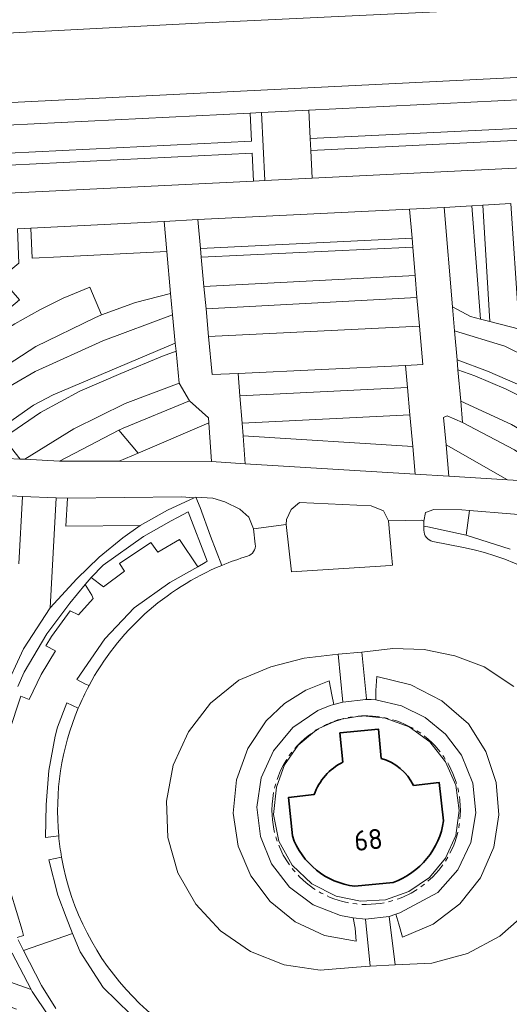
# Model space of a CAD drawing. Header units: metres. Extents: x 140853 to 145288, y 474558 to 480269.
# Tile 250 of 256: x 143692 to 143736, y 478841 to 478928. Entities that reach past the tile are written whole.
import ezdxf
from ezdxf.enums import TextEntityAlignment as Align

# ---------------------------------------------------------------- set-up
doc = ezdxf.new("R2010")
doc.units = ezdxf.units.M
doc.header["$MEASUREMENT"] = 0
doc.linetypes.add('AM-AS', pattern=[16, 10, -2, 2, -2])
for name, color, linetype, lineweight in [('B-WE-AM-AS_SPOOR_RAIL-G', 10, 'AM-AS', 18), ('B-WE-GR-BEPLANTING_CULTUUR_BOSPLANTSOEN-G', 90, 'GR-PLANTSOEN', 18), ('B-WE-GR-BEPLANTING_CULTUUR_HEESTERS-G', 90, 'Continuous', 18), ('B-WE-GR-BEPLANTING_CULTUUR_VASTE PLANTENVAK-G', 90, 'Continuous', 18), ('B-WE-GR-GRAS_KRUIDENRIJK-G', 80, 'Continuous', 18), ('B-WE-GR-GROENVOORZIENING-G', 80, 'Continuous', 18), ('B-WE-IE-TERREINAFSCHEIDING_KUNSTMATIG_HEKWERK-G', 20, 'IE-TERREINAFSCHEIDING-KUNSTMATIG', 18), ('B-WE-OG-BEBOUWING-G', 7, 'Continuous', 35), ('B-WE-OG-BEBOUWING_HUISNUMMER-T18', 10, 'Continuous', 18), ('B-WE-VH-VERHARDING_ASFALT-G', 252, 'Continuous', 18), ('B-WE-VH-VERHARDING_BETONSTRAATSTEEN-G', 252, 'Continuous', 18), ('B-WE-VH-VERHARDING_GESLOTEN-G', 7, 'Continuous', 18), ('B-WE-VH-VERHARDING_SIERBESTRATING-G', 252, 'Continuous', 18)]:
    doc.layers.add(name, color=color, linetype=linetype, lineweight=lineweight)
doc.styles.add('NLCS-ISO', font='txt')
doc.linetypes.add('GR-PLANTSOEN', pattern='A,0,[179,NLCS.shx,S=2,R=0,X=0,Y=0],-4', length=4)
doc.linetypes.add('IE-TERREINAFSCHEIDING-KUNSTMATIG', pattern='A,4,[82,NLCS.shx,S=0.75,R=90,X=0,Y=0],4,-2', length=10)

msp = doc.modelspace()

# ---------------------------------------------------------------- linework, layer by layer
at = {"layer": 'B-WE-AM-AS_SPOOR_RAIL-G', "ltscale": 0.2, "flags": 128}
msp.add_lwpolyline([(143714.578, 478857.851, 1), (143731.378, 478857.851), (143731.378, 478857.851, 0.424171), (143722.695, 478866.246), (143722.695, 478866.246, 0.009177), (143722.369, 478866.229), (143722.369, 478866.229, 0.04814), (143720.77, 478865.956), (143720.77, 478865.956, 0.019583), (143720.154, 478865.762), (143720.154, 478865.762, 0.045498), (143718.771, 478865.121), (143718.771, 478865.121, 0.014889), (143718.359, 478864.867), (143718.359, 478864.867, 0.252399), (143714.578, 478857.851)], format="xyb", close=True, dxfattribs=at)
for points in [[(143720.894, 478862.14), (143720.641, 478864.738), (143724.065, 478865.071), (143724.325, 478862.463)], [(143727.198, 478860.056), (143729.482, 478860.324), (143729.883, 478856.906)], [(143716.397, 478855.551), (143716.045, 478858.974), (143718.34, 478859.237)], [(143725.386, 478851.416), (143721.964, 478851.074)]]:
    msp.add_lwpolyline(points, dxfattribs=at)
for points in [[(143718.34, 478859.237, -0.191499), (143720.894, 478862.14)], [(143724.325, 478862.463, -0.211355), (143727.198, 478860.056)], [(143729.883, 478856.906, -0.275255), (143725.386, 478851.416)], [(143721.964, 478851.074, -0.286142), (143716.397, 478855.551)]]:
    msp.add_lwpolyline(points, format="xyb", dxfattribs=at)
at = {"layer": 'B-WE-GR-BEPLANTING_CULTUUR_BOSPLANTSOEN-G', "ltscale": 0.2, "flags": 128}
msp.add_lwpolyline([(143839.13, 478934.57), (143798.346, 478932.597), (143752.719, 478930.184), (143738.605, 478929.438), (143708.01, 478927.981), (143659.155, 478925.431), (143601.586, 478922.733), (143601.828, 478917.027), (143601.759, 478916.487), (143839.195, 478928.205), (143839.371, 478927.73), (143841.714, 478928.603), (143846.49, 478930.366), (143844.836, 478934.846), (143839.13, 478934.57)], close=True, dxfattribs=at)
at = {"layer": 'B-WE-GR-BEPLANTING_CULTUUR_HEESTERS-G', "ltscale": 0.2, "flags": 128}
msp.add_lwpolyline([(143601.586, 478922.733), (143659.155, 478925.431), (143708.01, 478927.981), (143738.605, 478929.438)], dxfattribs=at)
for points in [[(143732.407, 478911.705), (143733.162, 478901.604), (143734.016, 478901.384), (143733.37, 478911.763), (143732.407, 478911.705)], [(143705.52, 478903.904), (143705.205, 478907.627), (143695.728, 478907.154), (143693.187, 478907.042), (143693.093, 478909.722), (143691.888, 478909.653), (143692.008, 478906.601), (143690.42, 478905.263), (143692.077, 478903.326), (143683.446, 478896.085), (143677.908, 478891.371), (143678.791, 478891.089), (143687.009, 478898.034), (143689.63, 478899.939), (143691.663, 478901.177), (143693.889, 478902.433), (143695.952, 478903.479), (143698.348, 478904.461), (143699.391, 478901.98), (143702.406, 478903.101), (143705.52, 478903.904)], [(143708.276, 478907.135), (143727.136, 478908.012), (143727.063, 478908.835), (143708.203, 478907.914), (143708.276, 478907.135)], [(143727.722, 478900.988), (143708.931, 478900.066), (143709.246, 478896.664), (143711.57, 478896.775), (143726.489, 478897.488), (143728.023, 478897.561), (143727.722, 478900.988)], [(143687.981, 478889.408), (143690.96, 478889.19), (143692.12, 478889.135), (143690.698, 478890.945), (143691.293, 478891.487), (143693.942, 478893.28), (143697.437, 478895.175), (143701.1, 478896.764), (143704.819, 478898.3), (143706.029, 478898.75), (143705.959, 478899.461), (143695.069, 478894.868), (143693.322, 478893.946), (143690.504, 478891.948), (143688.362, 478890.052), (143687.981, 478889.408)], [(143748.472, 478886.417), (143749.653, 478886.321), (143748.128, 478887.887), (143745.925, 478889.845), (143743.478, 478891.67), (143741.079, 478893.316), (143739.121, 478894.429), (143736.478, 478895.808), (143733.786, 478896.965), (143731.079, 478897.994), (143731.159, 478897.093), (143732.659, 478896.565), (143735.45, 478895.363), (143737.701, 478894.251), (143740.492, 478892.693), (143742.694, 478891.269), (143744.261, 478890.068), (143746.219, 478888.466), (143748.472, 478886.417)], [(143727.127, 478890.254), (143726.878, 478893.074), (143711.913, 478892.349), (143712, 478891.221), (143727.127, 478890.254)], [(143700.941, 478891.703), (143695.645, 478888.966), (143700.97, 478888.953), (143702.638, 478889.667), (143700.941, 478891.703)], [(143709.202, 478888.934), (143708.95, 478892.368), (143702.638, 478889.667), (143700.97, 478888.953), (143709.202, 478888.934)], [(143730.352, 478887.604), (143735.589, 478887.285), (143730.096, 478890.394), (143730.352, 478887.604)], [(143702.825, 478883.226), (143696.213, 478883.155), (143696.353, 478885.666), (143695.352, 478885.678), (143694.804, 478875.874), (143697.172, 478878.467), (143699.16, 478880.388), (143701.284, 478882.107), (143702.825, 478883.226)], [(143717.044, 478885.273), (143716.285, 478884.655), (143715.875, 478883.767), (143715.845, 478883.306), (143716.322, 478879.092), (143725.18, 478879.665), (143725.327, 478879.675), (143725.237, 478880.644), (143724.959, 478883.639), (143724.53, 478884.527), (143723.409, 478884.968), (143717.044, 478885.273)], [(143731.88, 478882.359), (143732.186, 478884.56), (143731.512, 478884.615), (143729.005, 478884.644), (143728.254, 478884.367), (143728.129, 478883.611), (143728.125, 478883.16), (143728.481, 478883.1), (143731.88, 478882.359)], [(143723.83, 478867.67), (143726.122, 478867.145), (143728.233, 478866.111), (143730.052, 478864.622), (143731.483, 478862.757), (143732.482, 478860.268), (143732.764, 478857.6), (143732.309, 478854.957), (143731.15, 478852.538), (143729.375, 478850.527), (143725.967, 478848.707), (143725.62, 478848.587), (143725.889, 478847.707), (143726.222, 478846.526), (143728.957, 478847.689), (143731.317, 478849.495), (143733.155, 478851.83), (143734.356, 478854.548), (143734.816, 478857.424), (143734.577, 478860.326), (143733.653, 478863.087), (143732.097, 478865.549), (143729.73, 478867.592), (143726.953, 478869.027), (143723.917, 478869.774), (143723.83, 478868.525), (143723.83, 478867.67)], [(143720.105, 478867.281), (143719.906, 478868.138), (143719.68, 478869.383), (143717.6, 478868.55), (143715.71, 478867.346), (143714.075, 478865.814), (143712.418, 478863.348), (143711.415, 478860.55), (143711.128, 478857.593), (143711.575, 478854.655), (143712.68, 478852.001), (143714.405, 478849.7), (143716.643, 478847.896), (143719.257, 478846.698), (143722.086, 478846.182), (143721.983, 478847.327), (143721.803, 478848.25), (143720.701, 478848.455), (143718.253, 478849.418), (143716.149, 478850.997), (143714.542, 478853.079), (143713.546, 478855.514), (143713.234, 478858.126), (143713.629, 478860.727), (143714.701, 478863.129), (143716.429, 478865.213), (143718.672, 478866.728), (143719.76, 478867.176), (143719.966, 478867.232), (143720.105, 478867.281)]]:
    msp.add_lwpolyline(points, close=True, dxfattribs=at)
msp.add_lwpolyline([(143713.093, 478881.562), (143712.918, 478882.933), (143712.515, 478883.963), (143711.715, 478884.687), (143710.391, 478885.332), (143709.308, 478885.651), (143707.797, 478885.744), (143708.165, 478884.814), (143709.097, 478882.276), (143710.107, 478879.667), (143710.107, 478879.667, -0.025355), (143712.387, 478880.477), (143712.387, 478880.477, 0.366831), (143713.093, 478881.562)], format="xyb", close=True, dxfattribs=at)
at = {"layer": 'B-WE-GR-BEPLANTING_CULTUUR_VASTE PLANTENVAK-G', "ltscale": 0.2, "flags": 128}
for points in [[(143718.15, 478914.17), (143835.925, 478919.953), (143838.575, 478920.084), (143837.673, 478922.507), (143718.032, 478916.638), (143718.15, 478914.17)], [(143647.901, 478910.722), (143712.926, 478913.914), (143712.812, 478916.393), (143647.78, 478913.184), (143647.901, 478910.722)], [(143733.37, 478911.763), (143734.016, 478901.384), (143736.633, 478900.71), (143736.567, 478901.708), (143735.888, 478911.917), (143733.37, 478911.763)], [(143708.203, 478907.914), (143727.063, 478908.835), (143726.835, 478911.411), (143707.966, 478910.476), (143708.203, 478907.914)], [(143732.407, 478911.705), (143729.919, 478911.553), (143730.684, 478902.705), (143732.266, 478901.835), (143733.162, 478901.604), (143732.407, 478911.705)], [(143705.205, 478907.627), (143704.977, 478910.322), (143693.093, 478909.722), (143693.187, 478907.042), (143695.728, 478907.154), (143705.205, 478907.627)], [(143727.359, 478905.493), (143727.136, 478908.012), (143708.276, 478907.135), (143708.517, 478904.529), (143727.359, 478905.493)], [(143678.791, 478891.089), (143680.385, 478890.641), (143681.992, 478890.242), (143685.515, 478893.36), (143689.154, 478896.34), (143693.515, 478899.173), (143698.792, 478901.713), (143699.391, 478901.98), (143698.348, 478904.461), (143695.952, 478903.479), (143693.889, 478902.433), (143691.663, 478901.177), (143689.63, 478899.939), (143687.009, 478898.034), (143678.791, 478891.089)], [(143708.931, 478900.066), (143727.722, 478900.988), (143727.5, 478903.521), (143708.703, 478902.519), (143708.931, 478900.066)], [(143705.959, 478899.461), (143705.71, 478901.976), (143699.497, 478899.674), (143693.457, 478896.947), (143690.164, 478895.03), (143687.22, 478892.61), (143684.701, 478889.751), (143687.981, 478889.408), (143688.362, 478890.052), (143690.504, 478891.948), (143693.322, 478893.946), (143695.069, 478894.868), (143705.959, 478899.461)], [(143730.852, 478900.563), (143731.079, 478897.994), (143733.786, 478896.965), (143736.478, 478895.808), (143739.121, 478894.429), (143741.079, 478893.316), (143743.478, 478891.67), (143745.925, 478889.845), (143748.128, 478887.887), (143749.653, 478886.321), (143753.602, 478886.002), (143750.592, 478889.086), (143747.357, 478891.934), (143743.574, 478894.711), (143739.551, 478897.126), (143735.342, 478899.2), (143730.852, 478900.563)], [(143692.12, 478889.135), (143692.535, 478889.115), (143696.901, 478891.822), (143701.506, 478894.09), (143706.309, 478895.901), (143706.029, 478898.75), (143704.819, 478898.3), (143701.1, 478896.764), (143697.437, 478895.175), (143693.942, 478893.28), (143691.293, 478891.487), (143690.698, 478890.945), (143692.12, 478889.135)], [(143748.472, 478886.417), (143746.219, 478888.466), (143744.261, 478890.068), (143742.694, 478891.269), (143740.492, 478892.693), (143737.701, 478894.251), (143735.45, 478895.363), (143732.659, 478896.565), (143731.159, 478897.093), (143731.407, 478894.288), (143735.947, 478892.227), (143740.25, 478889.707), (143744.27, 478886.757), (143748.472, 478886.417)], [(143711.725, 478894.772), (143711.913, 478892.349), (143726.878, 478893.074), (143726.664, 478895.503), (143711.725, 478894.772)], [(143700.941, 478891.703), (143702.638, 478889.667), (143708.95, 478892.368), (143708.918, 478892.799), (143707.235, 478894.332), (143701.323, 478891.901), (143700.941, 478891.703)], [(143730.096, 478890.394), (143735.589, 478887.285), (143740.529, 478886.985), (143736.209, 478889.953), (143731.574, 478892.399), (143730.196, 478892.999), (143729.87, 478892.854), (143730.096, 478890.394)], [(143712, 478891.221), (143712.195, 478888.707), (143727.344, 478887.786), (143727.127, 478890.254), (143712, 478891.221)], [(143696.353, 478885.666), (143696.213, 478883.155), (143702.825, 478883.226), (143705.253, 478884.599), (143707.634, 478885.696), (143706.515, 478885.765), (143696.353, 478885.666)], [(143691.431, 478845.109), (143687.561, 478846.477), (143655.864, 478858.136), (143650.467, 478860.027), (143649.621, 478857.721), (143651.974, 478856.878), (143690.231, 478842.869), (143693.099, 478841.863), (143691.431, 478845.109)]]:
    msp.add_lwpolyline(points, close=True, dxfattribs=at)
at = {"layer": 'B-WE-GR-GRAS_KRUIDENRIJK-G', "ltscale": 0.2, "flags": 128}
for points in [[(143717.978, 478917.717), (143836.783, 478923.464), (143835.825, 478926.036), (143717.855, 478920.214), (143717.978, 478917.717)], [(143712.636, 478919.957), (143647.615, 478916.748), (143647.738, 478914.251), (143712.759, 478917.46), (143712.636, 478919.957)], [(143698.472, 478878.591), (143699.559, 478877.755), (143701.426, 478879.142), (143700.999, 478879.835), (143703.772, 478881.702), (143704.412, 478880.849), (143706.332, 478881.969), (143707.975, 478879.546), (143708.632, 478879.916), (143708.8, 478880.051), (143707.115, 478884.433), (143706.171, 478883.927), (143705.58, 478883.644), (143703.121, 478882.229), (143699.531, 478879.681), (143698.472, 478878.591)], [(143720.895, 478867.486), (143720.489, 478871.749), (143717.437, 478871.41), (143714.464, 478870.639), (143711.633, 478869.45), (143709.108, 478867.398), (143707.123, 478864.82), (143705.785, 478861.855), (143705.165, 478858.661), (143705.297, 478855.41), (143706.174, 478852.277), (143707.784, 478849.467), (143709.981, 478847.089), (143712.656, 478845.263), (143715.671, 478844.082), (143718.874, 478843.606), (143722.102, 478843.858), (143723.319, 478843.937), (143722.926, 478848.126), (143721.803, 478848.25), (143721.983, 478847.327), (143722.086, 478846.182), (143719.257, 478846.698), (143716.643, 478847.896), (143714.405, 478849.7), (143712.68, 478852.001), (143711.575, 478854.655), (143711.128, 478857.593), (143711.415, 478860.55), (143712.418, 478863.348), (143714.075, 478865.814), (143715.71, 478867.346), (143717.6, 478868.55), (143719.68, 478869.383), (143719.906, 478868.138), (143720.105, 478867.281), (143720.895, 478867.486)]]:
    msp.add_lwpolyline(points, close=True, dxfattribs=at)
for points in [[(143743.169, 478883.666), (143732.186, 478884.56), (143731.88, 478882.359), (143731.88, 478882.359), (143735.824, 478881.118)], [(143691.113, 478864.766), (143692.199, 478868.023), (143692.923, 478867.721), (143694.008, 478869.953), (143695.275, 478872.063), (143694.431, 478872.486), (143694.913, 478873.33), (143696.602, 478875.622), (143697.325, 478875.26), (143698.652, 478876.707), (143698.532, 478877.009), (143697.94, 478877.955), (143696.565, 478876.309), (143694.509, 478873.579), (143692.49, 478870.149), (143691.92, 478868.882)], [(143736.138, 478868.871), (143733.496, 478870.634), (143730.884, 478871.618), (143728.148, 478872.168), (143725.358, 478872.27), (143722.589, 478871.921), (143723.008, 478867.783), (143722.96, 478867.723), (143723.423, 478867.707), (143723.83, 478867.67), (143723.83, 478868.525), (143723.917, 478869.774), (143726.953, 478869.027), (143729.73, 478867.592), (143732.097, 478865.549), (143733.653, 478863.087), (143734.577, 478860.326), (143734.816, 478857.424), (143734.356, 478854.548), (143733.155, 478851.83), (143731.317, 478849.495), (143728.957, 478847.689), (143726.222, 478846.526), (143725.889, 478847.707), (143725.62, 478848.587), (143725.62, 478848.587), (143725.018, 478848.38), (143725.551, 478844.082), (143728.831, 478844.218), (143731.998, 478845.083), (143734.892, 478846.634), (143737.366, 478848.793)], [(143691.874, 478846.495), (143692.44, 478846.672), (143692.32, 478847.155), (143691.294, 478850.472)], [(143701.954, 478839.684), (143699.517, 478842.055), (143697.476, 478845.217), (143696.811, 478846.862), (143692.434, 478845.337), (143694.037, 478842.22), (143695.321, 478840.186)]]:
    msp.add_lwpolyline(points, dxfattribs=at)
at = {"layer": 'B-WE-GR-GROENVOORZIENING-G', "ltscale": 0.2, "flags": 128}
for points in [[(143835.825, 478926.036), (143836.783, 478923.464), (143717.978, 478917.717), (143718.032, 478916.638), (143837.673, 478922.507), (143838.575, 478920.084), (143839.574, 478920.133), (143837.348, 478926.111), (143835.825, 478926.036)], [(143712.926, 478913.914), (143713.933, 478913.963), (143713.635, 478920.006), (143712.636, 478919.957), (143712.759, 478917.46), (143647.738, 478914.251), (143647.615, 478916.748), (143646.605, 478916.698), (143646.902, 478910.674), (143647.901, 478910.722), (143647.78, 478913.184), (143712.812, 478916.393), (143712.926, 478913.914)]]:
    msp.add_lwpolyline(points, close=True, dxfattribs=at)
for points in [[(143691.92, 478868.882), (143692.49, 478870.149), (143694.509, 478873.579), (143696.565, 478876.309), (143697.94, 478877.955), (143698.472, 478878.591), (143699.531, 478879.681), (143703.121, 478882.229), (143705.58, 478883.644), (143706.171, 478883.927), (143707.115, 478884.433), (143708.8, 478880.051), (143708.632, 478879.916), (143707.975, 478879.546), (143705.463, 478878.13), (143702.295, 478875.871), (143699.666, 478873.107), (143697.197, 478869.484), (143697.964, 478869.071), (143698.268, 478868.948), (143698.268, 478868.948, -0.173596), (143710.107, 478879.667), (143710.107, 478879.667), (143709.097, 478882.276), (143708.165, 478884.814), (143707.797, 478885.744), (143707.634, 478885.696), (143705.253, 478884.599), (143702.825, 478883.226), (143701.284, 478882.107), (143699.16, 478880.388), (143697.172, 478878.467), (143694.804, 478875.874), (143692.439, 478872.236), (143690.618, 478868.297)], [(143735.824, 478881.118), (143731.88, 478882.359), (143728.481, 478883.1), (143728.125, 478883.16), (143728.122, 478882.793), (143728.122, 478882.793, 0.359481), (143728.922, 478881.804), (143728.922, 478881.804), (143731.667, 478881.244), (143731.667, 478881.244, -0.740106), (143736.263, 478836.791)]]:
    msp.add_lwpolyline(points, format="xyb", dxfattribs=at)
for points in [[(143692.019, 478879.798), (143692.353, 478885.789), (143691.355, 478885.851)], [(143695.321, 478840.186), (143694.037, 478842.22), (143692.434, 478845.337), (143691.939, 478846.299)], [(143691.431, 478845.109), (143693.099, 478841.863), (143693.099, 478841.863), (143693.186, 478841.694), (143694.649, 478839.54)]]:
    msp.add_lwpolyline(points, dxfattribs=at)
for points in [[(143697.31, 478866.937), (143696.299, 478867.418), (143695.464, 478865.262), (143695.262, 478864.442), (143694.689, 478861.385), (143694.45, 478858.328), (143694.402, 478855.415), (143695.565, 478855.578), (143695.565, 478855.578, -0.122991), (143697.31, 478866.937)], [(143695.821, 478853.663), (143694.69, 478853.413), (143695.5, 478850.288), (143696.224, 478848.312), (143696.811, 478846.862), (143697.476, 478845.217), (143699.517, 478842.055), (143701.954, 478839.684), (143705.116, 478837.247), (143708.475, 478835.403), (143710.714, 478834.481), (143713.283, 478833.691), (143714.528, 478833.445), (143714.386, 478834.548), (143714.386, 478834.548, -0.307644), (143695.821, 478853.663)]]:
    msp.add_lwpolyline(points, format="xyb", close=True, dxfattribs=at)
at = {"layer": 'B-WE-IE-TERREINAFSCHEIDING_KUNSTMATIG_HEKWERK-G', "ltscale": 0.2, "flags": 128}
msp.add_lwpolyline([(143752.719, 478930.184), (143738.605, 478929.438), (143708.01, 478927.981), (143659.155, 478925.431), (143601.586, 478922.733), (143601.828, 478917.027)], dxfattribs=at)
at = {"layer": 'B-WE-OG-BEBOUWING-G', "ltscale": 0.2, "flags": 128}
msp.add_lwpolyline([(143716.397, 478855.551, 0.286142), (143721.964, 478851.074), (143721.964, 478851.074), (143725.386, 478851.416), (143725.386, 478851.416, 0.275255), (143729.883, 478856.906), (143729.883, 478856.906), (143729.482, 478860.324), (143727.198, 478860.056), (143727.198, 478860.056, 0.211355), (143724.325, 478862.463), (143724.325, 478862.463), (143724.065, 478865.071), (143720.641, 478864.738), (143720.894, 478862.14), (143720.894, 478862.14, 0.191499), (143718.34, 478859.237), (143718.34, 478859.237), (143716.045, 478858.974), (143716.397, 478855.551)], format="xyb", close=True, dxfattribs=at)
at = {"layer": 'B-WE-VH-VERHARDING_ASFALT-G', "ltscale": 0.2, "flags": 128}
msp.add_lwpolyline([(143736.263, 478836.791, 0.740106), (143731.667, 478881.244), (143731.667, 478881.244), (143728.922, 478881.804), (143728.922, 478881.804, -0.359481), (143728.122, 478882.793), (143728.122, 478882.793), (143728.125, 478883.16), (143728.129, 478883.611), (143727.934, 478883.693), (143724.959, 478883.639), (143725.237, 478880.644), (143725.327, 478879.675), (143725.18, 478879.665), (143716.322, 478879.092), (143715.845, 478883.306), (143712.918, 478882.933), (143713.093, 478881.562), (143713.093, 478881.562, -0.366831), (143712.387, 478880.477), (143712.387, 478880.477, 0.025355), (143710.107, 478879.667), (143710.107, 478879.667, 0.173596), (143698.268, 478868.948), (143698.268, 478868.948, 0.023895), (143697.31, 478866.937), (143697.31, 478866.937, 0.122991), (143695.565, 478855.578), (143695.565, 478855.578, 0.020864), (143695.821, 478853.663), (143695.821, 478853.663, 0.307644), (143714.386, 478834.548)], format="xyb", dxfattribs=at)
msp.add_lwpolyline([(143737.366, 478848.793), (143734.892, 478846.634), (143731.998, 478845.083), (143728.831, 478844.218), (143725.551, 478844.082), (143723.319, 478843.937), (143722.102, 478843.858), (143718.874, 478843.606), (143715.671, 478844.082), (143712.656, 478845.263), (143709.981, 478847.089), (143707.784, 478849.467), (143706.174, 478852.277), (143705.297, 478855.41), (143705.165, 478858.661), (143705.785, 478861.855), (143707.123, 478864.82), (143709.108, 478867.398), (143711.633, 478869.45), (143714.464, 478870.639), (143717.437, 478871.41), (143720.489, 478871.749), (143722.589, 478871.921), (143722.589, 478871.921), (143725.358, 478872.27), (143728.148, 478872.168), (143730.884, 478871.618), (143733.496, 478870.634), (143736.138, 478868.871)], dxfattribs=at)
at = {"layer": 'B-WE-VH-VERHARDING_BETONSTRAATSTEEN-G', "ltscale": 0.2, "flags": 128}
msp.add_lwpolyline([(143691.939, 478846.299), (143692.434, 478845.337), (143696.811, 478846.862), (143696.224, 478848.312), (143695.5, 478850.288), (143694.69, 478853.413), (143695.821, 478853.663), (143695.821, 478853.663, -0.020864), (143695.565, 478855.578), (143695.565, 478855.578), (143694.402, 478855.415), (143694.45, 478858.328), (143694.689, 478861.385), (143695.262, 478864.442), (143695.464, 478865.262), (143696.299, 478867.418), (143697.31, 478866.937), (143697.31, 478866.937, -0.023895), (143698.268, 478868.948), (143698.268, 478868.948), (143697.964, 478869.071), (143697.197, 478869.484), (143699.666, 478873.107), (143702.295, 478875.871), (143705.463, 478878.13), (143707.975, 478879.546), (143706.332, 478881.969), (143704.412, 478880.849), (143703.772, 478881.702), (143700.999, 478879.835), (143701.426, 478879.142), (143699.559, 478877.755), (143698.472, 478878.591), (143698.472, 478878.591), (143697.94, 478877.955), (143698.532, 478877.009), (143698.652, 478876.707), (143697.325, 478875.26), (143696.602, 478875.622), (143694.913, 478873.33), (143694.431, 478872.486), (143695.275, 478872.063), (143694.008, 478869.953), (143692.923, 478867.721), (143692.199, 478868.023), (143691.113, 478864.766)], format="xyb", dxfattribs=at)
for points in [[(143720.489, 478871.749), (143720.895, 478867.486), (143722.96, 478867.723), (143723.008, 478867.783), (143722.589, 478871.921), (143720.489, 478871.749)], [(143725.018, 478848.38), (143725.62, 478848.587), (143725.967, 478848.707), (143729.375, 478850.527), (143731.15, 478852.538), (143732.309, 478854.957), (143732.764, 478857.6), (143732.482, 478860.268), (143731.483, 478862.757), (143730.052, 478864.622), (143728.233, 478866.111), (143726.122, 478867.145), (143723.83, 478867.67), (143723.423, 478867.707), (143722.96, 478867.723), (143720.895, 478867.486), (143720.105, 478867.281), (143719.966, 478867.232), (143719.76, 478867.176), (143718.672, 478866.728), (143716.429, 478865.213), (143714.701, 478863.129), (143713.629, 478860.727), (143713.234, 478858.126), (143713.546, 478855.514), (143714.542, 478853.079), (143716.149, 478850.997), (143718.253, 478849.418), (143720.701, 478848.455), (143721.803, 478848.25), (143722.926, 478848.126), (143725.018, 478848.38)], [(143718.359, 478864.867), (143718.528, 478865.009), (143718.771, 478865.121), (143720.154, 478865.762), (143720.456, 478865.902), (143720.77, 478865.956), (143722.369, 478866.229), (143722.551, 478866.26), (143722.695, 478866.246), (143724.667, 478866.058), (143726.797, 478865.27), (143728.639, 478863.942), (143730.06, 478862.171), (143730.956, 478860.084), (143731.263, 478857.834), (143730.958, 478855.584), (143730.039, 478853.563), (143728.614, 478851.86), (143726.786, 478850.6), (143724.688, 478849.874), (143722.472, 478849.736), (143720.299, 478850.194), (143718.124, 478851.28), (143716.372, 478852.966), (143715.202, 478855.096), (143714.719, 478857.479), (143714.969, 478859.897), (143715.685, 478861.898), (143716.9, 478863.642), (143718.359, 478864.867)], [(143725.551, 478844.082), (143725.018, 478848.38), (143722.926, 478848.126), (143723.319, 478843.937), (143725.551, 478844.082)]]:
    msp.add_lwpolyline(points, close=True, dxfattribs=at)
msp.add_lwpolyline([(143691.294, 478850.472), (143692.32, 478847.155), (143692.44, 478846.672), (143691.874, 478846.495)], dxfattribs=at)
at = {"layer": 'B-WE-VH-VERHARDING_GESLOTEN-G', "ltscale": 0.2, "flags": 128}
for points in [[(143839.195, 478928.205), (143601.759, 478916.487), (143598.682, 478916.336), (143598.59, 478914.329), (143600.642, 478914.43), (143641.503, 478916.446), (143642.502, 478916.496), (143646.605, 478916.698), (143647.615, 478916.748), (143712.636, 478919.957), (143713.635, 478920.006), (143717.855, 478920.214), (143835.825, 478926.036)], [(143835.925, 478919.953), (143718.15, 478914.17), (143713.933, 478913.963), (143712.926, 478913.914), (143647.901, 478910.722), (143646.902, 478910.674), (143646.902, 478910.674), (143642.798, 478910.484), (143641.8, 478910.435), (143604.304, 478908.642)], [(143691.888, 478909.653), (143693.093, 478909.722), (143704.977, 478910.322), (143707.966, 478910.476), (143726.835, 478911.411), (143729.919, 478911.553), (143732.407, 478911.705), (143733.37, 478911.763), (143735.888, 478911.917)], [(143736.633, 478900.71), (143734.016, 478901.384), (143733.162, 478901.604), (143732.266, 478901.835), (143730.684, 478902.705), (143730.852, 478900.563), (143735.342, 478899.2), (143739.551, 478897.126)], [(143740.529, 478886.985), (143735.589, 478887.285), (143730.352, 478887.604), (143727.344, 478887.786), (143712.195, 478888.707), (143709.202, 478888.934), (143700.97, 478888.953), (143695.645, 478888.966), (143692.535, 478889.115), (143692.12, 478889.135), (143690.96, 478889.19)], [(143690.618, 478868.297), (143692.439, 478872.236), (143694.804, 478875.874), (143695.352, 478885.678), (143692.353, 478885.789), (143692.019, 478879.798)], [(143691.355, 478885.851), (143692.353, 478885.789), (143695.352, 478885.678), (143696.353, 478885.666), (143706.515, 478885.765), (143707.634, 478885.696), (143707.797, 478885.744), (143709.308, 478885.651), (143710.391, 478885.332), (143711.715, 478884.687), (143712.515, 478883.963), (143712.918, 478882.933), (143715.845, 478883.306), (143715.875, 478883.767), (143716.285, 478884.655), (143717.044, 478885.273), (143723.409, 478884.968), (143724.53, 478884.527), (143724.959, 478883.639), (143727.934, 478883.693), (143728.129, 478883.611), (143728.254, 478884.367), (143729.005, 478884.644), (143731.512, 478884.615), (143732.186, 478884.56), (143743.169, 478883.666)], [(143694.649, 478839.54), (143693.186, 478841.694), (143693.099, 478841.863), (143690.231, 478842.869), (143651.974, 478856.878), (143649.621, 478857.721), (143648.904, 478855.77), (143651.265, 478854.95), (143650.708, 478853.431), (143650.384, 478852.547), (143653.352, 478851.579), (143654.233, 478853.919), (143689.668, 478840.91), (143691.814, 478840.122)]]:
    msp.add_lwpolyline(points, dxfattribs=at)
for points in [[(143713.635, 478920.006), (143713.933, 478913.963), (143718.15, 478914.17), (143718.032, 478916.638), (143717.978, 478917.717), (143717.855, 478920.214), (143713.635, 478920.006)], [(143730.096, 478890.394), (143729.87, 478892.854), (143730.196, 478892.999), (143731.574, 478892.399), (143731.407, 478894.288), (143731.159, 478897.093), (143731.079, 478897.994), (143730.852, 478900.563), (143730.684, 478902.705), (143729.919, 478911.553), (143726.835, 478911.411), (143727.063, 478908.835), (143727.136, 478908.012), (143727.359, 478905.493), (143727.5, 478903.521), (143727.722, 478900.988), (143728.023, 478897.561), (143726.489, 478897.488), (143726.664, 478895.503), (143726.878, 478893.074), (143727.127, 478890.254), (143727.344, 478887.786), (143730.352, 478887.604), (143730.096, 478890.394)], [(143708.276, 478907.135), (143708.203, 478907.914), (143707.966, 478910.476), (143704.977, 478910.322), (143705.205, 478907.627), (143705.52, 478903.904), (143705.71, 478901.976), (143705.959, 478899.461), (143706.029, 478898.75), (143706.309, 478895.901), (143707.235, 478894.332), (143708.918, 478892.799), (143708.95, 478892.368), (143709.202, 478888.934), (143712.195, 478888.707), (143712, 478891.221), (143711.913, 478892.349), (143711.725, 478894.772), (143711.57, 478896.775), (143709.246, 478896.664), (143708.931, 478900.066), (143708.703, 478902.519), (143708.517, 478904.529), (143708.276, 478907.135)], [(143708.703, 478902.519), (143727.5, 478903.521), (143727.359, 478905.493), (143708.517, 478904.529), (143708.703, 478902.519)], [(143705.52, 478903.904), (143702.406, 478903.101), (143699.391, 478901.98), (143698.792, 478901.713), (143693.515, 478899.173), (143689.154, 478896.34), (143685.515, 478893.36), (143681.992, 478890.242), (143684.701, 478889.751), (143687.22, 478892.61), (143690.164, 478895.03), (143693.457, 478896.947), (143699.497, 478899.674), (143705.71, 478901.976), (143705.52, 478903.904)], [(143711.57, 478896.775), (143711.725, 478894.772), (143726.664, 478895.503), (143726.489, 478897.488), (143711.57, 478896.775)], [(143700.941, 478891.703), (143701.323, 478891.901), (143707.235, 478894.332), (143706.309, 478895.901), (143701.506, 478894.09), (143696.901, 478891.822), (143692.535, 478889.115), (143695.645, 478888.966), (143700.941, 478891.703)], [(143744.27, 478886.757), (143740.25, 478889.707), (143735.947, 478892.227), (143731.407, 478894.288), (143731.574, 478892.399), (143736.209, 478889.953), (143740.529, 478886.985), (143744.27, 478886.757)]]:
    msp.add_lwpolyline(points, close=True, dxfattribs=at)
at = {"layer": 'B-WE-VH-VERHARDING_SIERBESTRATING-G', "ltscale": 0.2, "flags": 128}
msp.add_lwpolyline([(143718.771, 478865.121), (143718.528, 478865.009), (143718.359, 478864.867), (143716.9, 478863.642), (143715.685, 478861.898), (143714.969, 478859.897), (143714.719, 478857.479), (143715.202, 478855.096), (143716.372, 478852.966), (143718.124, 478851.28), (143720.299, 478850.194), (143722.472, 478849.736), (143724.688, 478849.874), (143726.786, 478850.6), (143728.614, 478851.86), (143730.039, 478853.563), (143730.958, 478855.584), (143731.263, 478857.834), (143730.956, 478860.084), (143730.06, 478862.171), (143728.639, 478863.942), (143726.797, 478865.27), (143724.667, 478866.058), (143722.695, 478866.246), (143722.551, 478866.26), (143722.369, 478866.229), (143720.77, 478865.956), (143720.456, 478865.902), (143720.154, 478865.762), (143718.771, 478865.121)], close=True, dxfattribs=at)
for points in [[(143720.894, 478862.14), (143720.641, 478864.738), (143724.065, 478865.071), (143724.325, 478862.463)], [(143727.198, 478860.056), (143729.482, 478860.324), (143729.883, 478856.906)], [(143716.397, 478855.551), (143716.045, 478858.974), (143718.34, 478859.237)], [(143725.386, 478851.416), (143721.964, 478851.074)]]:
    msp.add_lwpolyline(points, dxfattribs=at)
for points in [[(143718.34, 478859.237, -0.191499), (143720.894, 478862.14)], [(143724.325, 478862.463, -0.211355), (143727.198, 478860.056)], [(143729.883, 478856.906, -0.275255), (143725.386, 478851.416)], [(143721.964, 478851.074, -0.286142), (143716.397, 478855.551)]]:
    msp.add_lwpolyline(points, format="xyb", dxfattribs=at)

# ---------------------------------------------------------------- texts
at = {"layer": 'B-WE-OG-BEBOUWING_HUISNUMMER-T18', "style": 'NLCS-ISO'}
msp.add_text('68', height=1.8, rotation=5.7, dxfattribs=at).set_placement((143723.175, 478855.215), align=Align.MIDDLE_CENTER)

doc.saveas('drawing.dxf')
